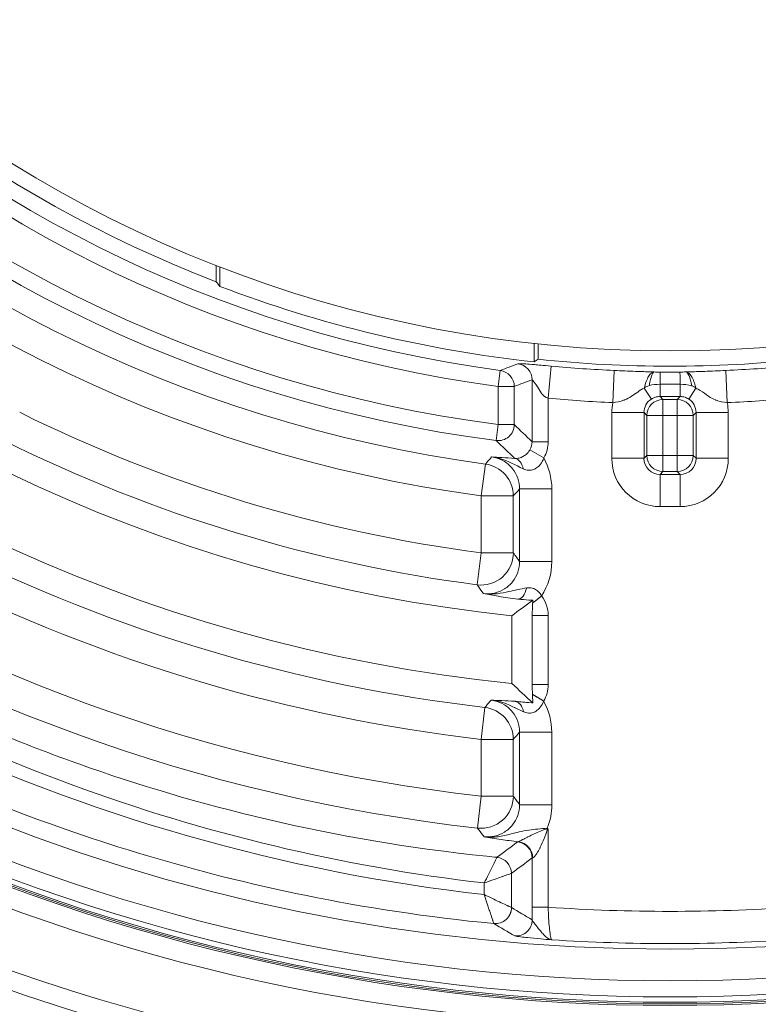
# Model space of a CAD drawing. Header units: inches. Extents: x -2.8 to 15.2, y -6.6 to 17.6.
# Tile 64 of 83: x 10.9 to 11.8, y 11.7 to 12.9. Entities that reach past the tile are written whole.
import ezdxf

# ---------------------------------------------------------------- set-up
doc = ezdxf.new("R2010")
doc.units = ezdxf.units.IN
doc.header["$MEASUREMENT"] = 0
doc.layers.add('Visible (ANSI)', color=7, linetype='Continuous', lineweight=18)
doc.layers.add('Visible Narrow (ANSI)', color=7, linetype='Continuous', lineweight=18)

msp = doc.modelspace()

# ---------------------------------------------------------------- linework, layer by layer
at = {"layer": 'Visible (ANSI)'}
for p, q in [((11.1265, 12.6186), (11.1265, 12.6387)), ((11.1313, 12.6129), (11.1313, 12.6368)), ((11.5154, 12.5207), (11.5154, 12.5431)), ((11.5202, 12.5238), (11.5202, 12.5426)), ((11.5166, 12.2428), (11.5166, 12.2428)), ((11.4881, 12.1276), (11.4881, 12.2103)), ((11.2511, 11.9019), (11.2511, 11.9019)), ((11.5288, 11.8187), (11.5288, 11.8187))]:
    msp.add_line(p, q, dxfattribs=at)
for radius in [3.5453, 3.3132, 3.311, 3.1369, 2.2559]:
    msp.add_circle((11.6816, 14.0587), radius, dxfattribs=at)
for radius, start, end in [(1.5433, 185.4895, 248.9187), (1.5246, 185.557, 354.443), (2.5217, 184.4956, 265.5044), (2.4429, 184.6408, 265.3592), (1.9407, 185.7231, 264.2769), (1.8585, 185.977, 264.023), (3.1122, 185.114, 266.2826), (3.0335, 207.7916, 266.186), (1.5469, 249.161, 263.8312), (1.5433, 263.9964, 276.0036), (2.3248, 243.8127, 296.1873), (2.3229, 243.8282, 296.1718), (2.3209, 243.8458, 296.1542), (2.3492, 243.61, 296.39), (2.4202, 243.0447, 296.9553)]:
    msp.add_arc((11.6816, 14.0587), radius, start, end, dxfattribs=at)
for centre, major_axis, ratio, start_param, end_param in [((15.0388, 14.0587), (4.477, 0), 0.661589, 3.649302, 3.651508), ((9.245, 14.0587), (3.2494, 0), 0.661589, 5.485982, 5.488054), ((7.0598, 14.0587), (5.5477, 0), 0.553122, 5.636717, 5.644414), ((17.4053, 14.0587), (6.8703, 0), 0.553122, 3.674627, 3.681959), ((11.4947, 11.9144), (-0.0013, 0.0196), 0.962015, 4.647434, 6.122322)]:
    msp.add_ellipse(centre, major_axis=major_axis, ratio=ratio, start_param=start_param, end_param=end_param, dxfattribs=at)
for points in [[(11.6693, 12.4933), (11.665, 12.4933), (11.6605, 12.493), (11.6563, 12.4918)], [(11.708, 12.4915), (11.7035, 12.4929), (11.6987, 12.4933), (11.6939, 12.4933)], [(11.5137, 12.2292), (11.5137, 12.2278), (11.5136, 12.2266), (11.5136, 12.2259)], [(11.4913, 12.0984), (11.4913, 12.0983), (11.4912, 12.0983), (11.4912, 12.0983)]]:
    msp.add_open_spline(points, degree=3, dxfattribs=at)
for points, knots in [([(11.4535, 12.2375), (11.4536, 12.2375), (11.4536, 12.2375), (11.4537, 12.2375), (11.4562, 12.2371), (11.4588, 12.2369), (11.4613, 12.2369), (11.4644, 12.2368), (11.4674, 12.237), (11.4703, 12.2373), (11.4752, 12.2378), (11.4799, 12.2388), (11.4846, 12.2399), (11.4917, 12.2415), (11.4987, 12.2432), (11.5064, 12.2444)], [0, 0, 0, 0, 0.004159, 0.004159, 0.004159, 0.145965, 0.145965, 0.145965, 0.313729, 0.313729, 0.313729, 0.587902, 0.587902, 0.587902, 1, 1, 1, 1]), ([(11.5064, 12.2444), (11.5065, 12.2445), (11.5066, 12.2445), (11.5068, 12.2445), (11.5075, 12.2446), (11.5081, 12.2446), (11.5087, 12.2446), (11.5106, 12.2447), (11.5124, 12.2444), (11.5142, 12.2438), (11.5148, 12.2436), (11.5154, 12.2434), (11.5159, 12.2431), (11.5177, 12.2423), (11.5194, 12.2411), (11.5208, 12.2397), (11.5212, 12.2393), (11.5216, 12.2389), (11.5219, 12.2385), (11.523, 12.2372), (11.524, 12.2358), (11.5246, 12.2344)], [0.0000143, 0.0000143, 0.0000143, 0.0000143, 0.0232265, 0.0232265, 0.0232265, 0.113551, 0.113551, 0.113551, 0.3700216, 0.3700216, 0.3700216, 0.4530654, 0.4530654, 0.4530654, 0.7156252, 0.7156252, 0.7156252, 0.7852593, 0.7852593, 0.7852593, 1, 1, 1, 1]), ([(11.4957, 12.2306), (11.4958, 12.2306), (11.4958, 12.2306), (11.501, 12.2301), (11.5039, 12.2299), (11.5105, 12.2294), (11.5121, 12.2293), (11.5137, 12.2292)], [-0.06188336, -0.06188336, -0.06188336, -0.06188336, -0.06141553, -0.06141553, -0.02050442, -0.02050442, -0.00982473, -0.00982473, -0.00982473, -0.00982473]), ([(11.5136, 12.2259), (11.5135, 12.2229), (11.5134, 12.2201), (11.5131, 12.2152), (11.513, 12.213), (11.5129, 12.2108), (11.5129, 12.2108), (11.5129, 12.2107)], [-0.05180722, -0.05180722, -0.05180722, -0.05180722, -0.02405928, -0.02405928, 0, 0, 0.00021207, 0.00021207, 0.00021207, 0.00021207]), ([(11.5129, 12.1261), (11.5129, 12.1261), (11.5129, 12.1261), (11.513, 12.1239), (11.5131, 12.1218), (11.5133, 12.1173), (11.5134, 12.1156), (11.5135, 12.1142)], [-0.012102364, -0.012102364, -0.012102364, -0.012102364, -0.012067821, -0.012067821, -0.00814713, -0.00814713, -0.004228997, -0.004228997, -0.004228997, -0.004228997]), ([(11.5135, 12.1142), (11.5136, 12.1111), (11.5137, 12.1072), (11.5138, 12.1053), (11.5138, 12.1045), (11.5139, 12.1037)], [-0.46382906, -0.46382906, -0.46382906, -0.46382906, -0.43988597, -0.43988597, -0.42466703, -0.42466703, -0.42466703, -0.42466703]), ([(11.5139, 12.1037), (11.5133, 12.1038), (11.5127, 12.1038), (11.5028, 12.1047), (11.5003, 12.105), (11.4924, 12.1057), (11.4923, 12.1057), (11.4923, 12.1057)], [-0.0641691, -0.0641691, -0.0641691, -0.0641691, -0.06050075, -0.06050075, 0, 0, 0.00053498, 0.00053498, 0.00053498, 0.00053498]), ([(11.5322, 11.9501), (11.5322, 11.95), (11.5323, 11.95), (11.5323, 11.9499), (11.5324, 11.9499), (11.5324, 11.9498), (11.5324, 11.9497), (11.5325, 11.9496), (11.5325, 11.9496), (11.5325, 11.9495), (11.5325, 11.9494), (11.5325, 11.9493), (11.5326, 11.9491)], [0.0009024, 0.0009024, 0.0009024, 0.0009024, 0.1856335, 0.1856335, 0.1856335, 0.4534572, 0.4534572, 0.4534572, 0.6209084, 0.6209084, 0.6209084, 1, 1, 1, 1]), ([(11.513, 11.8386), (11.5132, 11.8377), (11.5139, 11.8365), (11.5149, 11.8352), (11.516, 11.8337), (11.5175, 11.8319), (11.519, 11.8301), (11.5196, 11.8293), (11.5203, 11.8285), (11.5209, 11.8277), (11.5239, 11.8241), (11.5267, 11.8205), (11.5295, 11.8181), (11.532, 11.8159), (11.5345, 11.8145), (11.5369, 11.8142)], [0.0003748, 0.0003748, 0.0003748, 0.0003748, 0.1430023, 0.1430023, 0.1430023, 0.3127067, 0.3127067, 0.3127067, 0.3848208, 0.3848208, 0.3848208, 0.7107923, 0.7107923, 0.7107923, 1, 1, 1, 1])]:
    msp.add_open_spline(points, degree=3, knots=knots, dxfattribs=at)
at = {"layer": 'Visible Narrow (ANSI)'}
for p, q in [((11.4741, 12.5101), (11.4715, 12.4906)), ((11.5326, 12.4763), (11.5363, 12.5155)), ((11.6117, 12.4708), (11.6134, 12.5101)), ((11.7516, 12.4708), (11.7498, 12.5101)), ((11.5129, 12.423), (11.5129, 12.4988)), ((11.4715, 12.4906), (11.4911, 12.4906)), ((11.4715, 12.444), (11.4715, 12.4906)), ((11.4911, 12.4906), (11.4911, 12.444)), ((11.6588, 12.4752), (11.6501, 12.4886)), ((11.7045, 12.4752), (11.7132, 12.4886)), ((11.5326, 12.4763), (11.5326, 12.423)), ((11.6694, 12.4784), (11.6729, 12.4748)), ((11.6729, 12.4748), (11.6903, 12.4748)), ((11.6729, 12.4748), (11.6729, 12.4551)), ((11.6903, 12.4748), (11.6939, 12.4784)), ((11.6903, 12.4748), (11.6903, 12.4551)), ((11.6104, 12.4028), (11.6104, 12.4587)), ((11.6104, 12.4587), (11.6498, 12.4587)), ((11.6533, 12.4551), (11.6498, 12.4587)), ((11.6498, 12.4587), (11.6498, 12.4028)), ((11.6533, 12.4063), (11.6533, 12.4551)), ((11.6533, 12.4551), (11.6729, 12.4551)), ((11.6729, 12.4551), (11.6729, 12.4063)), ((11.6903, 12.4551), (11.6729, 12.4551)), ((11.6903, 12.4063), (11.6903, 12.4551)), ((11.6903, 12.4551), (11.71, 12.4551)), ((11.7135, 12.4587), (11.71, 12.4551)), ((11.71, 12.4551), (11.71, 12.4063)), ((11.7135, 12.4587), (11.7528, 12.4587)), ((11.7135, 12.4028), (11.7135, 12.4587)), ((11.7528, 12.4587), (11.7528, 12.4028)), ((11.4715, 12.444), (11.4689, 12.4245)), ((11.4715, 12.444), (11.4911, 12.444)), ((11.5326, 12.423), (11.5129, 12.423)), ((11.5272, 12.4034), (11.5103, 12.4132)), ((11.6104, 12.4028), (11.6498, 12.4028)), ((11.6498, 12.4028), (11.6533, 12.4063)), ((11.6533, 12.4063), (11.6729, 12.4063)), ((11.6729, 12.4063), (11.6729, 12.3866)), ((11.6729, 12.4063), (11.6903, 12.4063)), ((11.6903, 12.4063), (11.6903, 12.3866)), ((11.6903, 12.4063), (11.71, 12.4063)), ((11.71, 12.4063), (11.7135, 12.4028)), ((11.7528, 12.4028), (11.7135, 12.4028)), ((11.4507, 12.3568), (11.456, 12.3958)), ((11.6729, 12.3866), (11.6694, 12.3831)), ((11.6694, 12.3438), (11.6694, 12.3831)), ((11.6694, 12.3831), (11.6938, 12.3831)), ((11.6903, 12.3866), (11.6729, 12.3866)), ((11.6938, 12.3831), (11.6903, 12.3866)), ((11.6938, 12.3438), (11.6938, 12.3831)), ((11.4977, 12.3654), (11.537, 12.3654)), ((11.4977, 12.2766), (11.4977, 12.3654)), ((11.537, 12.3654), (11.537, 12.2766)), ((11.4507, 12.3568), (11.49, 12.3568)), ((11.4507, 12.2872), (11.4507, 12.3568)), ((11.49, 12.3568), (11.49, 12.2872)), ((11.6938, 12.3438), (11.6694, 12.3438)), ((11.4456, 12.2482), (11.4507, 12.2872)), ((11.4507, 12.2872), (11.49, 12.2872)), ((11.4977, 12.2766), (11.537, 12.2766)), ((11.5326, 12.2107), (11.5129, 12.2107)), ((11.5129, 12.1261), (11.5129, 12.2107)), ((11.5326, 12.2107), (11.5326, 12.1261)), ((11.5326, 12.1261), (11.5129, 12.1261)), ((11.4552, 12.0983), (11.4507, 12.0592)), ((11.4977, 12.068), (11.537, 12.068)), ((11.4977, 11.9793), (11.4977, 12.068)), ((11.537, 12.068), (11.537, 11.9793)), ((11.4507, 12.0592), (11.49, 12.0592)), ((11.4507, 11.9898), (11.4507, 12.0592)), ((11.49, 12.0592), (11.49, 11.9898)), ((11.4507, 11.9898), (11.4463, 11.9507)), ((11.4507, 11.9898), (11.49, 11.9898)), ((11.4977, 11.9793), (11.537, 11.9793)), ((11.5326, 11.9491), (11.5326, 11.8539)), ((11.4928, 11.9344), (11.4928, 11.9344)), ((11.5129, 11.8539), (11.5129, 11.9141)), ((11.1031, 11.8997), (11.1031, 11.8996)), ((11.4877, 11.8954), (11.4877, 11.8536)), ((11.4543, 11.8694), (11.4544, 11.8836)), ((11.5326, 11.8539), (11.5129, 11.8539))]:
    msp.add_line(p, q, dxfattribs=at)
for radius, start, end in [(1.648, 187.4151, 262.5849), (1.6283, 187.4151, 262.5849), (1.5821, 187.633, 262.367), (1.5624, 187.633, 262.367), (2.8178, 184.4766, 265.5234), (2.7981, 184.4766, 265.5234), (2.757, 184.5434, 265.4566), (2.7374, 184.5434, 265.4566), (2.5578, 184.9421, 265.0579), (1.6782, 187.7274, 262.2726), (2.5972, 185.1013, 264.8987), (1.7175, 187.7274, 262.2726), (3.2572, 189.063, 350.937), (3.2178, 190.1019, 349.8981), (3.2092, 190.4436, 349.5564), (3.1895, 190.4436, 349.5564), (2.0817, 209.257, 263.6309), (2.1211, 209.257, 263.6309), (2.9621, 206.5127, 265.676), (2.9935, 207.6522, 265.676), (1.55, 264.6188, 267.4778), (1.55, 272.5222, 275.3812), (1.5894, 264.6188, 267.4778), (1.5894, 272.5222, 275.3812), (1.7864, 243.5697, 262.5726), (1.8258, 243.5697, 262.5726), (1.9734, 243.3629, 263.4117), (2.0128, 243.3629, 263.4117), (2.2947, 244.0687, 295.9313), (2.3144, 243.9004, 296.0996), (2.2098, 266.1324, 273.8676), (2.2492, 266.3094, 273.6906)]:
    msp.add_arc((11.6816, 14.0587), radius, start, end, dxfattribs=at)
for centre, major_axis, ratio, start_param, end_param in [((10.8953, 13.6737), (-1.6322, -0.3425), 0.769061, 1.768498, 1.782429), ((11.4715, 12.4906), (0.0068, -0.0185), 0.998442, 1.216828, 2.65325), ((11.4933, 12.4988), (0.007, -0.0184), 0.998429, 1.205968, 2.655412), ((11.6693, 12.4689), (0.0003, 0.0394), 0.004172, 0.02618, 0.902257), ((11.6816, 13.6892), (1.3435, 0), 0.879022, 4.703415, 4.721363), ((11.694, 12.4689), (-0.0003, 0.0394), 0.004172, 5.380929, 6.257005), ((11.7014, 12.469), (-0.0007, 0.0394), 0.217849, 5.315483, 6.256215), ((10.7177, 14.0587), (-1.9685, 0), 0.866223, 1.974586, 1.986645), ((11.6816, 15.4187), (-3.0273, 0), 0.966358, 1.566734, 1.574859), ((11.6694, 12.5177), (0, -0.0394), 0.002114, 5.380937, 6.248279), ((11.6939, 12.5177), (0, -0.0394), 0.002114, 0.034907, 0.902249), ((11.6695, 12.4586), (-0.014, 0.014), 0.993946, 6.070755, 7.067974), ((11.6729, 12.4551), (-0.0139, -0.0139), 0.998783, 3.9276, 5.497178), ((11.6816, 12.2765), (-5.7832, 0), 0.034899, 4.710273, 4.714505), ((11.6903, 12.4551), (-0.0139, 0.0139), 0.998783, 3.9276, 5.497178), ((11.6937, 12.4586), (0.014, 0.014), 0.993946, 5.498396, 6.495615), ((11.6695, 12.4586), (-0.0418, 0.0418), 0.998783, 0.577511, 0.784789), ((11.6937, 12.4586), (0.0418, 0.0418), 0.998783, 5.498396, 5.705674), ((11.4715, 12.444), (-0.0137, -0.0141), 0.997344, 0.642167, 2.339779), ((16.6119, 14.0587), (5.8944, 0), 0.553122, 3.659713, 3.667123), ((15.7556, 13.8032), (-5.0653, 0.328), 0.576457, 0.600264, 0.608714), ((11.4941, 12.4229), (0.002, 0.0192), 0.97754, 4.287016, 4.823323), ((11.495, 12.4227), (-0.008, -0.0376), 0.975215, 1.249672, 1.786255), ((11.4897, 12.3831), (0.0015, 0.0196), 0.656749, 5.125275, 6.225311), ((11.4504, 12.3658), (-0.0866, 0.0031), 0.939232, 3.175228, 3.658865), ((11.6695, 12.4028), (-0.0418, -0.0418), 0.998783, 5.498396, 7.067974), ((11.6695, 12.4028), (-0.014, -0.014), 0.993946, 5.498396, 7.067974), ((11.6729, 12.4063), (-0.0139, 0.0139), 0.998783, 0.786007, 2.355586), ((11.6903, 12.4063), (0.0139, 0.0139), 0.998783, 3.9276, 5.497178), ((11.6937, 12.4028), (0.0418, -0.0418), 0.998783, 5.498396, 7.067974), ((11.6937, 12.4028), (0.014, -0.014), 0.993946, 5.498396, 7.067974), ((11.4507, 12.3568), (0.0294, -0.0261), 0.99862, 0.726864, 2.161468), ((11.4507, 12.2872), (-0.032, -0.023), 0.998215, 0.818831, 2.51752), ((11.443, 12.2793), (-0.0931, 0.0148), 0.900908, 2.761481, 3.284512), ((11.4977, 12.2502), (-0.0025, -0.0195), 0.488721, 0.050018, 1.330915), ((11.4993, 12.2127), (0.0112, -0.0344), 0.911251, 1.226655, 1.926852), ((11.4957, 12.1255), (-0.0087, -0.0371), 0.965881, 1.259113, 1.80839), ((11.4507, 12.0592), (0.0296, -0.0259), 0.998597, 0.719421, 2.173877), ((11.4904, 12.0861), (0.0012, 0.0196), 0.645228, 5.108898, 6.22606), ((11.4498, 12.0681), (-0.0872, 0.0013), 0.936355, 3.155048, 3.640805), ((11.4507, 11.9898), (-0.0318, -0.0232), 0.998251, 0.829862, 2.510115), ((11.4339, 11.9838), (-0.1021, 0.0172), 0.859518, 2.95499, 3.285614), ((7.7312, 13.4597), (-4.9609, -0.6713), 0.567421, 2.344419, 2.352073), ((11.5345, 11.9302), (-0.0395, 0.0034), 0.043546, 6.012835, 6.234628), ((11.4933, 11.9141), (0.0118, -0.0158), 0.997864, 0.929301, 2.410395), ((11.468, 11.8954), (0.0117, -0.0158), 0.997885, 0.935885, 2.406072), ((11.468, 11.8954), (0.0099, -0.017), 0.997232, 1.044692, 2.514645), ((6.2665, 14.0587), (-6.5236, 0), 0.553122, 2.498685, 2.505167), ((11.532, 11.9108), (-0.0191, 0.0033), 0.085887, 6.01799, 6.245633), ((11.4681, 11.8536), (-0.0164, -0.0108), 0.995503, 0.892828, 2.556182), ((11.4681, 11.8535), (-0.0101, -0.0169), 0.998139, 0.443745, 2.109538), ((13.2476, 14.0587), (3.0948, 0), 0.866223, 4.107504, 4.117411), ((11.5159, 11.8539), (0, 0.0578), 0.052336, 1.570806, 1.839015), ((12.8097, 13.5269), (-2.5438, 0.7531), 0.79331, 1.261465, 1.272811), ((11.4934, 11.8386), (-0.01, -0.017), 0.99816, 0.446367, 2.100242)]:
    msp.add_ellipse(centre, major_axis=major_axis, ratio=ratio, start_param=start_param, end_param=end_param, dxfattribs=at)
for points, knots in [([(11.4662, 11.834), (11.461, 11.8345), (11.4559, 11.835), (11.4508, 11.8355), (11.2887, 11.8523), (11.1485, 11.8846), (11.0304, 11.9205), (10.9086, 11.9576), (10.8101, 11.9986), (10.7328, 12.0348), (10.7317, 12.0353), (10.7303, 12.036), (10.7287, 12.0367), (10.7235, 12.0392), (10.7163, 12.0426), (10.7099, 12.0457), (10.6852, 12.0576), (10.6621, 12.0693), (10.6408, 12.0805), (10.6124, 12.0955), (10.5869, 12.1096), (10.5644, 12.1227), (10.5636, 12.1231), (10.5628, 12.1236), (10.562, 12.1241), (10.5398, 12.1369), (10.513, 12.153), (10.4873, 12.1692), (10.4606, 12.1861), (10.4332, 12.2043), (10.4051, 12.2238), (10.4045, 12.2243), (10.4038, 12.2247), (10.4032, 12.2251), (10.3902, 12.2342), (10.3812, 12.2407), (10.3701, 12.2487), (10.3585, 12.2571), (10.3465, 12.266), (10.334, 12.2755), (10.309, 12.2944), (10.2823, 12.3154), (10.2542, 12.3388), (10.2401, 12.3505), (10.2288, 12.3601), (10.2168, 12.3706), (10.2048, 12.381), (10.1929, 12.3915), (10.1812, 12.4022), (10.1583, 12.4229), (10.136, 12.4441), (10.114, 12.4657), (10.1133, 12.4664), (10.1126, 12.4671), (10.112, 12.4677), (10.1007, 12.4789), (10.0867, 12.493), (10.074, 12.5061), (10.0613, 12.5193), (10.049, 12.5324), (10.0372, 12.5453), (10.0134, 12.5711), (9.9913, 12.5964), (9.9706, 12.621), (9.9319, 12.6672), (9.8984, 12.7109), (9.8693, 12.7512), (9.8673, 12.7539), (9.8654, 12.7565), (9.8635, 12.7592), (9.8569, 12.7684), (9.8497, 12.7787), (9.8421, 12.7897), (9.8336, 12.8019), (9.8247, 12.8151), (9.8158, 12.8286), (9.8144, 12.8308), (9.8129, 12.8329), (9.8115, 12.8351), (9.8092, 12.8386), (9.8069, 12.8421), (9.8046, 12.8457), (9.8034, 12.8475), (9.803, 12.8482), (9.8027, 12.8487), (9.8023, 12.8492), (9.8022, 12.8494), (9.8018, 12.85), (9.8001, 12.8527), (9.7975, 12.8567), (9.7942, 12.8619), (9.7876, 12.8722), (9.7779, 12.8876), (9.7655, 12.9082), (9.7654, 12.9083), (9.7653, 12.9085), (9.7652, 12.9086), (9.7441, 12.9437), (9.7303, 12.9684), (9.7186, 12.9898), (9.7106, 13.0044), (9.7037, 13.0174), (9.6964, 13.0314), (9.6899, 13.044), (9.6831, 13.0574), (9.6752, 13.0734), (9.6742, 13.0754), (9.6732, 13.0776), (9.6721, 13.0797), (9.6409, 13.1439), (9.617, 13.1998), (9.5943, 13.2591), (9.5716, 13.3184), (9.5514, 13.3787), (9.5339, 13.4398), (9.5006, 13.555), (9.4766, 13.673), (9.4623, 13.7921), (9.4607, 13.8061), (9.4591, 13.82), (9.4577, 13.8339)], [0, 0, 0, 0, 0.003824, 0.003824, 0.003824, 0.125, 0.125, 0.125, 0.25, 0.25, 0.25, 0.251838, 0.251838, 0.251838, 0.257812, 0.257812, 0.257812, 0.28125, 0.28125, 0.28125, 0.3125, 0.3125, 0.3125, 0.313609, 0.313609, 0.313609, 0.34375, 0.34375, 0.34375, 0.375, 0.375, 0.375, 0.375724, 0.375724, 0.375724, 0.390625, 0.390625, 0.390625, 0.40625, 0.40625, 0.40625, 0.4375, 0.4375, 0.4375, 0.453125, 0.453125, 0.453125, 0.46875, 0.46875, 0.46875, 0.499057, 0.499057, 0.499057, 0.5, 0.5, 0.5, 0.515625, 0.515625, 0.515625, 0.53125, 0.53125, 0.53125, 0.5625, 0.5625, 0.5625, 0.621109, 0.621109, 0.621109, 0.625, 0.625, 0.625, 0.638582, 0.638582, 0.638582, 0.653836, 0.653836, 0.653836, 0.65625, 0.65625, 0.65625, 0.660156, 0.660156, 0.660156, 0.662109, 0.662109, 0.662109, 0.664062, 0.664062, 0.664062, 0.671875, 0.671875, 0.671875, 0.687386, 0.687386, 0.687386, 0.6875, 0.6875, 0.6875, 0.713775, 0.713775, 0.713775, 0.73165, 0.73165, 0.73165, 0.747898, 0.747898, 0.747898, 0.75, 0.75, 0.75, 0.8125, 0.8125, 0.8125, 0.875, 0.875, 0.875, 0.993039, 0.993039, 0.993039, 1.006835, 1.006835, 1.006835, 1.006835]), ([(9.5014, 13.7968), (9.5308, 13.552), (9.6019, 13.3121), (9.7106, 13.0907), (9.7157, 13.0804), (9.7208, 13.07), (9.726, 13.0597), (9.7278, 13.0562), (9.7303, 13.0512), (9.7312, 13.0494), (9.734, 13.0438), (9.7385, 13.0346), (9.7447, 13.0218), (9.7467, 13.0175), (9.7497, 13.0112), (9.7513, 13.0077), (9.758, 12.9936), (9.7645, 12.9796), (9.7711, 12.9656), (9.7776, 12.9515), (9.7842, 12.9375), (9.7909, 12.9235), (9.8017, 12.9007), (9.8134, 12.8779), (9.8258, 12.8556), (9.8285, 12.8506), (9.8313, 12.8457), (9.8342, 12.8408), (9.8406, 12.8295), (9.8473, 12.8185), (9.8542, 12.8077), (9.8556, 12.8054), (9.8571, 12.8032), (9.8585, 12.801), (9.8672, 12.7878), (9.8762, 12.7752), (9.8853, 12.7627), (9.9474, 12.6772), (10.0184, 12.5956), (10.0982, 12.518), (10.1096, 12.5069), (10.122, 12.4951), (10.133, 12.485), (10.2204, 12.4037), (10.3169, 12.3278), (10.4246, 12.2558), (10.4771, 12.2206), (10.5296, 12.1882), (10.5817, 12.1581), (10.6097, 12.1419), (10.6376, 12.1265), (10.6656, 12.1119), (10.6922, 12.098), (10.7174, 12.0853), (10.7453, 12.0721), (10.9688, 11.9659), (11.2094, 11.8969), (11.4543, 11.8694)], [0, 0, 0, 0, 0.25, 0.25, 0.25, 0.261719, 0.261719, 0.261719, 0.265625, 0.265625, 0.265625, 0.277344, 0.277344, 0.277344, 0.28125, 0.28125, 0.28125, 0.296875, 0.296875, 0.296875, 0.3125, 0.3125, 0.3125, 0.337882, 0.337882, 0.337882, 0.343543, 0.343543, 0.343543, 0.356441, 0.356441, 0.356441, 0.35913, 0.35913, 0.35913, 0.375, 0.375, 0.375, 0.484375, 0.484375, 0.484375, 0.5, 0.5, 0.5, 0.625, 0.625, 0.625, 0.68599, 0.68599, 0.68599, 0.71875, 0.71875, 0.71875, 0.75, 0.75, 0.75, 1, 1, 1, 1]), ([(9.8049, 13.0017), (9.8082, 12.9958), (9.8116, 12.99), (9.8145, 12.9848), (9.8175, 12.9797), (9.8199, 12.9755), (9.8222, 12.9716), (9.8236, 12.9693), (9.8249, 12.967), (9.8262, 12.9648), (9.829, 12.96), (9.8315, 12.9559), (9.8336, 12.9524), (9.8346, 12.9507), (9.8355, 12.9491), (9.8364, 12.9477), (9.8372, 12.9463), (9.8374, 12.946), (9.8384, 12.9443), (9.8401, 12.9415), (9.8422, 12.9381), (9.8441, 12.9349), (9.8475, 12.9294), (9.851, 12.9237), (9.8546, 12.9178), (9.8575, 12.9133), (9.8604, 12.9086), (9.8634, 12.9038), (9.8663, 12.8993), (9.8701, 12.8933), (9.8723, 12.8898), (9.8725, 12.8896), (9.8726, 12.8893), (9.8728, 12.8891), (9.8771, 12.8824), (9.8822, 12.8746), (9.8881, 12.8656), (9.8911, 12.8611), (9.8942, 12.8563), (9.8976, 12.8513), (9.901, 12.8463), (9.9039, 12.8419), (9.9084, 12.8354), (9.9173, 12.8223), (9.925, 12.8114), (9.9312, 12.8027), (9.9359, 12.7961), (9.9398, 12.7907), (9.9428, 12.7865), (9.9434, 12.7858), (9.9436, 12.7855), (9.9439, 12.785), (9.9441, 12.7848), (9.9444, 12.7844), (9.9447, 12.784), (9.945, 12.7836), (9.9453, 12.7832), (9.9456, 12.7827), (9.9595, 12.7637), (9.9728, 12.7463), (9.9833, 12.7327), (9.9837, 12.7322), (9.9841, 12.7317), (9.9845, 12.7312), (9.9898, 12.7243), (9.9959, 12.7167), (10.0026, 12.7083), (10.0089, 12.7005), (10.0169, 12.6906), (10.0235, 12.6827), (10.024, 12.6821), (10.0245, 12.6815), (10.0249, 12.681), (10.0385, 12.6646), (10.0524, 12.6484), (10.0667, 12.6323), (10.0802, 12.617), (10.0951, 12.6006), (10.1083, 12.5865), (10.109, 12.5857), (10.1097, 12.585), (10.1104, 12.5843), (10.1654, 12.5257), (10.2256, 12.4681), (10.2913, 12.4126), (10.353, 12.3606), (10.4195, 12.3104), (10.4909, 12.263), (10.4937, 12.2612), (10.4971, 12.2589), (10.5001, 12.2569), (10.5022, 12.2556), (10.504, 12.2544), (10.5052, 12.2536), (10.6014, 12.1909), (10.7269, 12.1196), (10.8868, 12.0562), (10.91, 12.047), (10.934, 12.038), (10.9586, 12.0292), (11.1009, 11.9786), (11.2678, 11.9359), (11.4578, 11.9162), (11.4619, 11.9158), (11.4659, 11.9154), (11.47, 11.915)], [0, 0, 0, 0, 0.006095, 0.006095, 0.006095, 0.012114, 0.012114, 0.012114, 0.015625, 0.015625, 0.015625, 0.023438, 0.023438, 0.023438, 0.027344, 0.027344, 0.027344, 0.031032, 0.031032, 0.031032, 0.036867, 0.036867, 0.036867, 0.046875, 0.046875, 0.046875, 0.054687, 0.054687, 0.054687, 0.062029, 0.062029, 0.062029, 0.0625, 0.0625, 0.0625, 0.078125, 0.078125, 0.078125, 0.085937, 0.085937, 0.085937, 0.09375, 0.09375, 0.09375, 0.109375, 0.109375, 0.109375, 0.121094, 0.121094, 0.121094, 0.123047, 0.123047, 0.123047, 0.124202, 0.124202, 0.124202, 0.125, 0.125, 0.125, 0.155124, 0.155124, 0.155124, 0.15625, 0.15625, 0.15625, 0.171875, 0.171875, 0.171875, 0.186401, 0.186401, 0.186401, 0.1875, 0.1875, 0.1875, 0.21875, 0.21875, 0.21875, 0.248432, 0.248432, 0.248432, 0.25, 0.25, 0.25, 0.375, 0.375, 0.375, 0.492187, 0.492187, 0.492187, 0.496811, 0.496811, 0.496811, 0.5, 0.5, 0.5, 0.75, 0.75, 0.75, 0.786263, 0.786263, 0.786263, 0.99556, 0.99556, 0.99556, 1, 1, 1, 1]), ([(11.4544, 11.8836), (11.2815, 11.9036), (11.1119, 11.9442), (10.9496, 12.0039), (10.7872, 12.0635), (10.6321, 12.1423), (10.4879, 12.2383), (10.3437, 12.3343), (10.2115, 12.4468), (10.0938, 12.573), (10.0663, 12.6025), (10.0395, 12.6329), (10.0135, 12.6639), (10.0118, 12.666), (10.011, 12.667), (10.0083, 12.6702), (9.9898, 12.6925), (9.9769, 12.708), (9.9696, 12.7166), (9.9691, 12.7172), (9.9689, 12.7175), (9.9685, 12.7179), (9.9682, 12.7183), (9.9677, 12.7188), (9.9669, 12.7199), (9.9598, 12.7281), (9.9528, 12.7363), (9.9458, 12.7446), (9.9387, 12.7528), (9.9329, 12.7596), (9.9246, 12.7692), (9.8958, 12.8029), (9.871, 12.8328), (9.8508, 12.8593), (9.8479, 12.8631), (9.8458, 12.8658), (9.8424, 12.8704), (9.8355, 12.8797), (9.829, 12.8888), (9.8228, 12.8977), (9.8165, 12.9067), (9.8097, 12.917), (9.8051, 12.9241), (9.8004, 12.9316), (9.7938, 12.9423), (9.7883, 12.9517), (9.7858, 12.956), (9.7833, 12.9602), (9.7804, 12.9652), (9.7774, 12.9705), (9.7741, 12.9764), (9.7707, 12.9824)], [0, 0, 0, 0, 0.250016, 0.250016, 0.250016, 0.5, 0.5, 0.5, 0.75, 0.75, 0.75, 0.808594, 0.808594, 0.808594, 0.8125, 0.8125, 0.8125, 0.839844, 0.839844, 0.839844, 0.841797, 0.841797, 0.841797, 0.84375, 0.84375, 0.84375, 0.859375, 0.859375, 0.859375, 0.875, 0.875, 0.875, 0.929687, 0.929687, 0.929687, 0.9375, 0.9375, 0.9375, 0.953125, 0.953125, 0.953125, 0.96875, 0.96875, 0.96875, 0.985078, 0.985078, 0.985078, 0.992353, 0.992353, 0.992353, 1, 1, 1, 1]), ([(11.5363, 12.5155), (11.5262, 12.5164), (11.5204, 12.5169), (11.5112, 12.5177), (11.508, 12.518), (11.5001, 12.5185), (11.4964, 12.5186), (11.4956, 12.5183)], [0, 0, 0, 0, 0.25, 0.25, 0.5, 0.5, 1, 1, 1, 1]), ([(11.6134, 12.5101), (11.6221, 12.5097), (11.6309, 12.5094), (11.6393, 12.5091), (11.6404, 12.509), (11.6416, 12.509), (11.6427, 12.509), (11.6457, 12.5089), (11.6487, 12.5088), (11.6516, 12.5087), (11.6531, 12.5086), (11.6546, 12.5086), (11.656, 12.5085), (11.6581, 12.5085), (11.6602, 12.5084), (11.6624, 12.5084)], [0, 0, 0, 0, 0.5102917, 0.5102917, 0.5102917, 0.5812583, 0.5812583, 0.5812583, 0.7678437, 0.7678437, 0.7678437, 0.8645815, 0.8645815, 0.8645815, 0.9999998, 0.9999998, 0.9999998, 0.9999998]), ([(11.6624, 12.5084), (11.6611, 12.5083), (11.6599, 12.5078), (11.6582, 12.5064), (11.6576, 12.5058), (11.6565, 12.5045), (11.6559, 12.5037), (11.6549, 12.502), (11.6543, 12.5011), (11.6534, 12.499), (11.6529, 12.4978), (11.6515, 12.4942), (11.6508, 12.4916), (11.6501, 12.4886)], [0.0000684, 0.0000684, 0.0000684, 0.0000684, 0.25, 0.25, 0.375, 0.375, 0.5, 0.5, 0.625, 0.625, 0.75, 0.75, 0.9999691, 0.9999691, 0.9999691, 0.9999691]), ([(11.6624, 12.5084), (11.6615, 12.5082), (11.6597, 12.5078), (11.6577, 12.4993), (11.6572, 12.4972), (11.6567, 12.4947), (11.6563, 12.4918)], [0.0001572, 0.0001572, 0.0001572, 0.0001572, 0.8063998, 0.8063998, 0.8063998, 1, 1, 1, 1]), ([(11.6624, 12.5084), (11.6632, 12.5083), (11.6641, 12.5083), (11.665, 12.5083), (11.6665, 12.5083), (11.668, 12.5083), (11.6696, 12.5083)], [0, 0, 0, 0, 0.363799, 0.363799, 0.363799, 1, 1, 1, 1]), ([(11.7009, 12.5084), (11.7031, 12.5084), (11.7051, 12.5085), (11.7072, 12.5085), (11.7087, 12.5086), (11.7102, 12.5086), (11.7117, 12.5087), (11.7146, 12.5088), (11.7175, 12.5089), (11.7205, 12.509), (11.7217, 12.509), (11.7228, 12.509), (11.724, 12.5091), (11.7323, 12.5094), (11.7411, 12.5097), (11.7498, 12.5101)], [0, 0, 0, 0, 0.135418, 0.135418, 0.135418, 0.232156, 0.232156, 0.232156, 0.418742, 0.418742, 0.418742, 0.489708, 0.489708, 0.489708, 1, 1, 1, 1]), ([(11.7009, 12.5084), (11.7015, 12.5083), (11.7021, 12.5082), (11.7027, 12.5079), (11.7033, 12.5077), (11.7039, 12.5073), (11.7045, 12.5069), (11.705, 12.5064), (11.7056, 12.5059), (11.7062, 12.5052), (11.7068, 12.5045), (11.7073, 12.5038), (11.7079, 12.5029), (11.7084, 12.502), (11.7089, 12.5011), (11.7094, 12.5), (11.7099, 12.499), (11.7104, 12.4979), (11.7108, 12.4966), (11.7113, 12.4955), (11.7117, 12.4942), (11.7121, 12.4928), (11.7123, 12.4922), (11.7125, 12.4915), (11.7126, 12.4908), (11.7128, 12.4903), (11.7129, 12.4897), (11.713, 12.4892), (11.7131, 12.489), (11.7131, 12.4888), (11.7132, 12.4886)], [0.0000984, 0.0000984, 0.0000984, 0.0000984, 0.1633743, 0.1633743, 0.1633743, 0.3096763, 0.3096763, 0.3096763, 0.4435364, 0.4435364, 0.4435364, 0.5678109, 0.5678109, 0.5678109, 0.6844089, 0.6844089, 0.6844089, 0.794681, 0.794681, 0.794681, 0.8996244, 0.8996244, 0.8996244, 0.9503426, 0.9503426, 0.9503426, 0.9876812, 0.9876812, 0.9876812, 0.9999757, 0.9999757, 0.9999757, 0.9999757]), ([(11.5129, 12.4988), (11.5133, 12.4991), (11.5172, 12.4941), (11.5219, 12.4862), (11.5235, 12.4835), (11.5271, 12.479), (11.5291, 12.4772), (11.5326, 12.4763)], [0, 0, 0, 0, 0.5, 0.5, 0.75, 0.75, 1, 1, 1, 1]), ([(11.6501, 12.4886), (11.6447, 12.486), (11.6393, 12.4818), (11.6345, 12.4786), (11.6318, 12.4768), (11.6291, 12.4753), (11.626, 12.4741), (11.6257, 12.4739), (11.6253, 12.4738), (11.6249, 12.4737), (11.6208, 12.4722), (11.6162, 12.4713), (11.6117, 12.4708)], [0.0000234, 0.0000234, 0.0000234, 0.0000234, 0.4209727, 0.4209727, 0.4209727, 0.6584356, 0.6584356, 0.6584356, 0.6868274, 0.6868274, 0.6868274, 1, 1, 1, 1]), ([(11.7516, 12.4708), (11.7469, 12.4713), (11.7422, 12.4722), (11.7379, 12.4738), (11.7377, 12.4739), (11.7375, 12.474), (11.7372, 12.4741), (11.7342, 12.4753), (11.7315, 12.4768), (11.7287, 12.4786), (11.7254, 12.4809), (11.722, 12.4837), (11.7185, 12.4858), (11.7168, 12.4868), (11.715, 12.4877), (11.7132, 12.4886)], [0, 0, 0, 0, 0.3243402, 0.3243402, 0.3243402, 0.3413938, 0.3413938, 0.3413938, 0.5742261, 0.5742261, 0.5742261, 0.8589018, 0.8589018, 0.8589018, 0.9999767, 0.9999767, 0.9999767, 0.9999767]), ([(11.6694, 12.4784), (11.6689, 12.4784), (11.6684, 12.4784), (11.6679, 12.4783), (11.6657, 12.4781), (11.6636, 12.4776), (11.6617, 12.4768), (11.6607, 12.4763), (11.6597, 12.4758), (11.6588, 12.4752)], [0, 0, 0, 0, 0.133407, 0.133407, 0.133407, 0.707473, 0.707473, 0.707473, 1, 1, 1, 1]), ([(11.7045, 12.4752), (11.7031, 12.4761), (11.7015, 12.4769), (11.6999, 12.4774), (11.698, 12.478), (11.6959, 12.4784), (11.6939, 12.4784)], [0, 0, 0, 0, 0.450869, 0.450869, 0.450869, 1, 1, 1, 1]), ([(11.492, 12.4026), (11.4933, 12.4026), (11.4946, 12.4027), (11.4961, 12.4029), (11.4976, 12.4032), (11.4992, 12.4037), (11.5009, 12.4045), (11.5012, 12.4047), (11.5014, 12.4048), (11.5017, 12.4049), (11.5029, 12.4056), (11.5042, 12.4064), (11.5055, 12.4075), (11.5072, 12.4089), (11.5088, 12.4108), (11.5101, 12.4129), (11.5102, 12.413), (11.5102, 12.4131), (11.5103, 12.4132)], [0, 0, 0, 0, 0.263118, 0.263118, 0.263118, 0.523298, 0.523298, 0.523298, 0.559062, 0.559062, 0.559062, 0.742687, 0.742687, 0.742687, 0.988255, 0.988255, 0.988255, 1, 1, 1, 1]), ([(11.456, 12.3958), (11.4565, 12.3963), (11.4569, 12.3968), (11.4574, 12.3974), (11.4594, 12.3997), (11.4615, 12.4021), (11.4635, 12.4044)], [0, 0, 0, 0, 0.186299, 0.186299, 0.186299, 1, 1, 1, 1]), ([(11.5021, 12.39), (11.4926, 12.3945), (11.4834, 12.3999), (11.4734, 12.4026), (11.4702, 12.4034), (11.4669, 12.4041), (11.4635, 12.4044)], [0, 0, 0, 0, 0.757307, 0.757307, 0.757307, 1, 1, 1, 1]), ([(11.4977, 12.3654), (11.4977, 12.3698), (11.497, 12.3743), (11.4955, 12.3785), (11.494, 12.3826), (11.4919, 12.3866), (11.4891, 12.39), (11.4864, 12.3935), (11.483, 12.3965), (11.4792, 12.3988), (11.4755, 12.4011), (11.4713, 12.4029), (11.467, 12.4038), (11.4659, 12.4041), (11.4647, 12.4043), (11.4635, 12.4044)], [0, 0, 0, 0, 0.234825, 0.234825, 0.234825, 0.469399, 0.469399, 0.469399, 0.703669, 0.703669, 0.703669, 0.937923, 0.937923, 0.937923, 1, 1, 1, 1]), ([(11.5272, 12.4033), (11.5272, 12.4032), (11.5272, 12.403), (11.5271, 12.4028), (11.5269, 12.4022), (11.5266, 12.4015), (11.5263, 12.4009), (11.5252, 12.3983), (11.5236, 12.3959), (11.5218, 12.3939), (11.5205, 12.3925), (11.5189, 12.3912), (11.5173, 12.3903), (11.5168, 12.39), (11.5163, 12.3897), (11.5158, 12.3895), (11.5142, 12.3887), (11.5124, 12.3883), (11.5107, 12.3882), (11.5101, 12.3881), (11.5095, 12.3881), (11.5089, 12.3882), (11.5065, 12.3883), (11.5042, 12.389), (11.5021, 12.39)], [0, 0, 0, 0, 0.0152354, 0.0152354, 0.0152354, 0.0756184, 0.0756184, 0.0756184, 0.3123439, 0.3123439, 0.3123439, 0.4822553, 0.4822553, 0.4822553, 0.5322543, 0.5322543, 0.5322543, 0.7019568, 0.7019568, 0.7019568, 0.7615328, 0.7615328, 0.7615328, 0.9999962, 0.9999962, 0.9999962, 0.9999962]), ([(11.4535, 12.2375), (11.4536, 12.2375), (11.4537, 12.2375), (11.4538, 12.2375), (11.4582, 12.237), (11.4627, 12.2372), (11.467, 12.2381), (11.4713, 12.2391), (11.4755, 12.2408), (11.4792, 12.2431), (11.483, 12.2455), (11.4864, 12.2485), (11.4891, 12.2519), (11.4919, 12.2554), (11.494, 12.2593), (11.4955, 12.2635), (11.497, 12.2677), (11.4977, 12.2722), (11.4977, 12.2766)], [0, 0, 0, 0, 0.00499, 0.00499, 0.00499, 0.203904, 0.203904, 0.203904, 0.402537, 0.402537, 0.402537, 0.601315, 0.601315, 0.601315, 0.800506, 0.800506, 0.800506, 1, 1, 1, 1]), ([(11.4535, 12.2375), (11.453, 12.2382), (11.4525, 12.2388), (11.452, 12.2395), (11.4499, 12.2424), (11.4478, 12.2453), (11.4456, 12.2482)], [0, 0, 0, 0, 0.186137, 0.186137, 0.186137, 1, 1, 1, 1]), ([(11.4957, 12.2306), (11.487, 12.2317), (11.4792, 12.2329), (11.4726, 12.234), (11.4722, 12.234), (11.4718, 12.2341), (11.4714, 12.2342), (11.4682, 12.2347), (11.4653, 12.2352), (11.4625, 12.2358), (11.4593, 12.2363), (11.4563, 12.2369), (11.4535, 12.2375)], [0, 0, 0, 0, 0.471088, 0.471088, 0.471088, 0.500315, 0.500315, 0.500315, 0.732043, 0.732043, 0.732043, 1, 1, 1, 1]), ([(11.4552, 12.0983), (11.4557, 12.0988), (11.4561, 12.0994), (11.4566, 12.0999), (11.4587, 12.1023), (11.4607, 12.1047), (11.4628, 12.1071)], [0, 0, 0, 0, 0.18629, 0.18629, 0.18629, 1, 1, 1, 1]), ([(11.5025, 12.093), (11.4933, 12.0971), (11.4843, 12.1022), (11.4748, 12.1049), (11.4709, 12.106), (11.4669, 12.1067), (11.4628, 12.1071)], [0, 0, 0, 0, 0.712124, 0.712124, 0.712124, 1, 1, 1, 1]), ([(11.4977, 12.068), (11.4977, 12.0724), (11.497, 12.0768), (11.4955, 12.081), (11.494, 12.0852), (11.4919, 12.0891), (11.4891, 12.0926), (11.4864, 12.096), (11.483, 12.099), (11.4792, 12.1014), (11.4755, 12.1037), (11.4713, 12.1054), (11.467, 12.1064), (11.4656, 12.1067), (11.4642, 12.1069), (11.4628, 12.1071)], [0, 0, 0, 0, 0.231734, 0.231734, 0.231734, 0.463214, 0.463214, 0.463214, 0.694382, 0.694382, 0.694382, 0.925526, 0.925526, 0.925526, 1, 1, 1, 1]), ([(11.527, 12.1061), (11.527, 12.106), (11.527, 12.1058), (11.527, 12.1057), (11.5267, 12.105), (11.5264, 12.1043), (11.5261, 12.1037), (11.525, 12.1012), (11.5234, 12.0988), (11.5216, 12.0968), (11.5201, 12.0953), (11.5184, 12.094), (11.5166, 12.093), (11.5163, 12.0929), (11.5159, 12.0927), (11.5156, 12.0925), (11.5136, 12.0917), (11.5115, 12.0913), (11.5094, 12.0913), (11.5092, 12.0913), (11.5089, 12.0913), (11.5086, 12.0914), (11.5065, 12.0915), (11.5044, 12.0921), (11.5025, 12.093)], [0, 0, 0, 0, 0.0155839, 0.0155839, 0.0155839, 0.0773424, 0.0773424, 0.0773424, 0.3195119, 0.3195119, 0.3195119, 0.5086293, 0.5086293, 0.5086293, 0.5452852, 0.5452852, 0.5452852, 0.7530401, 0.7530401, 0.7530401, 0.7830341, 0.7830341, 0.7830341, 0.9999955, 0.9999955, 0.9999955, 0.9999955]), ([(11.4542, 11.9402), (11.4584, 11.9397), (11.4628, 11.94), (11.467, 11.9409), (11.4713, 11.9418), (11.4755, 11.9436), (11.4792, 11.9459), (11.483, 11.9482), (11.4864, 11.9512), (11.4891, 11.9547), (11.4919, 11.9581), (11.494, 11.9621), (11.4955, 11.9663), (11.497, 11.9704), (11.4977, 11.9749), (11.4977, 11.9793)], [0, 0, 0, 0, 0.195483, 0.195483, 0.195483, 0.396235, 0.396235, 0.396235, 0.597121, 0.597121, 0.597121, 0.798412, 0.798412, 0.798412, 1, 1, 1, 1]), ([(11.4542, 11.9402), (11.4537, 11.9408), (11.4532, 11.9415), (11.4527, 11.9421), (11.4506, 11.945), (11.4485, 11.9478), (11.4463, 11.9507)], [0, 0, 0, 0, 0.186152, 0.186152, 0.186152, 1, 1, 1, 1]), ([(11.4542, 11.9402), (11.46, 11.9394), (11.4656, 11.9395), (11.4712, 11.9402), (11.4767, 11.9408), (11.4821, 11.9421), (11.4875, 11.9435), (11.4907, 11.9443), (11.494, 11.9452), (11.4972, 11.946), (11.501, 11.9468), (11.5049, 11.9476), (11.509, 11.9482), (11.5161, 11.9493), (11.5237, 11.95), (11.5315, 11.9505)], [0, 0, 0, 0, 0.2281248, 0.2281248, 0.2281248, 0.4485326, 0.4485326, 0.4485326, 0.5802647, 0.5802647, 0.5802647, 0.7339192, 0.7339192, 0.7339192, 0.9992971, 0.9992971, 0.9992971, 0.9992971]), ([(11.4964, 11.934), (11.4965, 11.934), (11.4967, 11.9342), (11.4971, 11.9344), (11.4973, 11.9345), (11.4976, 11.9346), (11.4978, 11.9348), (11.4984, 11.9351), (11.4992, 11.9355), (11.5001, 11.936), (11.5005, 11.9362), (11.5009, 11.9364), (11.5013, 11.9366), (11.5031, 11.9376), (11.5052, 11.9386), (11.5073, 11.9397), (11.5076, 11.9398), (11.5079, 11.94), (11.5082, 11.9401), (11.5131, 11.9425), (11.5181, 11.9448), (11.5231, 11.9468), (11.5244, 11.9474), (11.5257, 11.9479), (11.527, 11.9484), (11.5279, 11.9487), (11.5288, 11.9491), (11.5296, 11.9494), (11.53, 11.9495), (11.5304, 11.9497), (11.5308, 11.9498), (11.5309, 11.9498), (11.5311, 11.9499), (11.5313, 11.9499), (11.5316, 11.95), (11.5319, 11.9501), (11.5322, 11.9501)], [0, 0, 0, 0, 0.080228, 0.080228, 0.080228, 0.118962, 0.118962, 0.118962, 0.202147, 0.202147, 0.202147, 0.23692, 0.23692, 0.23692, 0.395158, 0.395158, 0.395158, 0.417734, 0.417734, 0.417734, 0.784082, 0.784082, 0.784082, 0.878203, 0.878203, 0.878203, 0.940233, 0.940233, 0.940233, 0.967886, 0.967886, 0.967886, 0.979038, 0.979038, 0.979038, 1, 1, 1, 1]), ([(11.5326, 11.9491), (11.5325, 11.9493), (11.5325, 11.9495), (11.5324, 11.9496), (11.5322, 11.9498), (11.5321, 11.9495), (11.532, 11.9493), (11.5317, 11.9489), (11.5316, 11.9485), (11.5314, 11.948), (11.5312, 11.9473), (11.5309, 11.9465), (11.5306, 11.9458), (11.5305, 11.9453), (11.5303, 11.9448), (11.5301, 11.9444), (11.5299, 11.9437), (11.5296, 11.9429), (11.5293, 11.9422), (11.5288, 11.9408), (11.5282, 11.9393), (11.5277, 11.9379), (11.5262, 11.9343), (11.5247, 11.9307), (11.523, 11.9273), (11.5228, 11.9269), (11.5226, 11.9266), (11.5225, 11.9263), (11.5213, 11.9239), (11.5199, 11.9216), (11.5186, 11.9197), (11.5171, 11.9173), (11.5154, 11.9153), (11.5142, 11.9146), (11.514, 11.9145), (11.5138, 11.9144), (11.5136, 11.9144)], [0, 0, 0, 0, 0.011323, 0.011323, 0.011323, 0.025658, 0.025658, 0.025658, 0.055581, 0.055581, 0.055581, 0.107394, 0.107394, 0.107394, 0.140086, 0.140086, 0.140086, 0.189028, 0.189028, 0.189028, 0.290259, 0.290259, 0.290259, 0.546361, 0.546361, 0.546361, 0.571683, 0.571683, 0.571683, 0.75099, 0.75099, 0.75099, 0.960898, 0.960898, 0.960898, 1, 1, 1, 1]), ([(11.5315, 11.9505), (11.5317, 11.9505), (11.5317, 11.9504), (11.5317, 11.9504), (11.5318, 11.9504), (11.532, 11.9503), (11.5321, 11.9502), (11.5322, 11.9501)], [-0.003844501, -0.003844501, -0.003844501, -0.003844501, -0.002716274, -0.002716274, -0.001447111, -0.001447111, -0.000337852, -0.000337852, -0.000337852, -0.000337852]), ([(11.4964, 11.934), (11.4924, 11.9344), (11.4885, 11.9349), (11.4849, 11.9354), (11.4815, 11.9358), (11.4783, 11.9362), (11.4754, 11.9367), (11.4713, 11.9373), (11.4676, 11.9378), (11.4641, 11.9384), (11.4606, 11.939), (11.4573, 11.9396), (11.4542, 11.9402)], [0.0000067, 0.0000067, 0.0000067, 0.0000067, 0.2167123, 0.2167123, 0.2167123, 0.4233199, 0.4233199, 0.4233199, 0.7074708, 0.7074708, 0.7074708, 1, 1, 1, 1]), ([(11.47, 11.915), (11.4697, 11.9145), (11.4674, 11.9097), (11.4644, 11.9037), (11.4615, 11.8977), (11.4579, 11.8906), (11.4544, 11.8836)], [0, 0, 0, 0, 0.502687, 0.502687, 0.502687, 1, 1, 1, 1]), ([(11.4877, 11.8954), (11.4875, 11.8953), (11.4872, 11.8952), (11.4868, 11.8951), (11.486, 11.8948), (11.4849, 11.8944), (11.4835, 11.8939), (11.4818, 11.8933), (11.4796, 11.8925), (11.4771, 11.8916), (11.4766, 11.8915), (11.4761, 11.8913), (11.4755, 11.8911), (11.4728, 11.8901), (11.4698, 11.889), (11.4666, 11.8879), (11.4627, 11.8865), (11.4586, 11.8851), (11.4544, 11.8836)], [0, 0, 0, 0, 0.11425, 0.11425, 0.11425, 0.28832, 0.28832, 0.28832, 0.491154, 0.491154, 0.491154, 0.534648, 0.534648, 0.534648, 0.744741, 0.744741, 0.744741, 1, 1, 1, 1]), ([(11.4877, 11.8536), (11.4877, 11.8536), (11.4877, 11.8536), (11.4877, 11.8536), (11.4876, 11.8537), (11.487, 11.8539), (11.4861, 11.8544), (11.4854, 11.8547), (11.4845, 11.8551), (11.4835, 11.8556), (11.4832, 11.8557), (11.4829, 11.8558), (11.4826, 11.856), (11.4806, 11.8569), (11.478, 11.8581), (11.4752, 11.8595), (11.4724, 11.8608), (11.4692, 11.8623), (11.466, 11.8638), (11.4628, 11.8653), (11.4594, 11.8669), (11.4561, 11.8685), (11.4559, 11.8686), (11.4556, 11.8687), (11.4554, 11.8688), (11.4552, 11.8689), (11.4551, 11.869), (11.455, 11.869), (11.4547, 11.8691), (11.4545, 11.8693), (11.4543, 11.8694)], [0, 0, 0, 0, 0.000163, 0.000163, 0.000163, 0.167397, 0.167397, 0.167397, 0.288812, 0.288812, 0.288812, 0.32257, 0.32257, 0.32257, 0.542325, 0.542325, 0.542325, 0.756602, 0.756602, 0.756602, 0.963275, 0.963275, 0.963275, 0.977633, 0.977633, 0.977633, 0.986363, 0.986363, 0.986363, 1, 1, 1, 1]), ([(11.4662, 11.834), (11.4661, 11.8343), (11.4657, 11.8354), (11.465, 11.8373), (11.4649, 11.8377), (11.4648, 11.8382), (11.4646, 11.8387), (11.4639, 11.8407), (11.4629, 11.8438), (11.4622, 11.8459), (11.462, 11.8464), (11.4618, 11.847), (11.4616, 11.8476), (11.4613, 11.8485), (11.4609, 11.8495), (11.4606, 11.8505), (11.46, 11.8524), (11.4597, 11.8531), (11.4585, 11.8569), (11.4559, 11.8644), (11.4546, 11.8686), (11.4543, 11.8694)], [0, 0, 0, 0, 0.25, 0.25, 0.25, 0.299074, 0.299074, 0.299074, 0.5, 0.5, 0.5, 0.551436, 0.551436, 0.551436, 0.625, 0.625, 0.625, 0.75, 0.75, 0.75, 1, 1, 1, 1]), ([(11.5326, 11.8539), (11.5327, 11.8494), (11.5329, 11.8449), (11.5332, 11.8407), (11.5334, 11.8366), (11.5337, 11.8326), (11.5341, 11.8291), (11.5344, 11.8256), (11.5348, 11.8226), (11.5351, 11.8202), (11.5355, 11.8178), (11.5359, 11.8161), (11.5362, 11.8151), (11.5365, 11.8146), (11.5367, 11.8142), (11.5369, 11.8142)], [0, 0, 0, 0, 0.219101, 0.219101, 0.219101, 0.438345, 0.438345, 0.438345, 0.657888, 0.657888, 0.657888, 0.877217, 0.877217, 0.877217, 1, 1, 1, 1]), ([(11.5369, 11.8142), (11.5324, 11.8145), (11.5279, 11.8149), (11.5236, 11.8153), (11.5178, 11.8158), (11.5121, 11.8163), (11.5072, 11.8168), (11.5058, 11.817), (11.5046, 11.8171), (11.5034, 11.8173), (11.5001, 11.8176), (11.4973, 11.818), (11.4953, 11.8183), (11.4933, 11.8185), (11.492, 11.8188), (11.4917, 11.819)], [0, 0, 0, 0, 0.2133993, 0.2133993, 0.2133993, 0.500403, 0.500403, 0.500403, 0.5777895, 0.5777895, 0.5777895, 0.7882606, 0.7882606, 0.7882606, 1, 1, 1, 1])]:
    msp.add_open_spline(points, degree=3, knots=knots, dxfattribs=at)
for points in [[(11.6937, 12.5083), (11.6961, 12.5083), (11.6985, 12.5083), (11.7009, 12.5084)], [(11.6563, 12.4918), (11.6534, 12.4909), (11.6515, 12.4902), (11.6501, 12.4886)], [(11.7132, 12.4886), (11.712, 12.4899), (11.7104, 12.4907), (11.708, 12.4915)], [(11.4635, 12.4044), (11.4714, 12.404), (11.4801, 12.4035), (11.492, 12.4026)], [(11.4977, 12.3654), (11.4951, 12.3625), (11.4926, 12.3596), (11.49, 12.3568)], [(11.49, 12.2872), (11.4926, 12.2837), (11.4951, 12.2801), (11.4977, 12.2766)], [(11.4628, 12.1071), (11.4709, 12.1068), (11.4799, 12.1064), (11.4923, 12.1057)], [(11.4977, 12.068), (11.4951, 12.065), (11.4926, 12.0621), (11.49, 12.0592)], [(11.49, 11.9898), (11.4926, 11.9863), (11.4951, 11.9828), (11.4977, 11.9793)], [(11.4838, 11.9426), (11.4837, 11.9426), (11.4837, 11.9427), (11.4836, 11.9427)], [(11.4739, 11.9405), (11.4739, 11.9406), (11.4738, 11.9406), (11.4738, 11.9407)], [(11.4662, 11.834), (11.4662, 11.834), (11.4662, 11.834), (11.4662, 11.834)]]:
    msp.add_open_spline(points, degree=3, dxfattribs=at)
for points, weights in [([(11.5246, 12.2344), (11.5182, 12.2294), (11.5136, 12.2259)], [0.998474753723, 0.859253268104, 0.865083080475]), ([(11.527, 12.1061), (11.5185, 12.1112), (11.5135, 12.1142)], [0.998445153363, 0.83389920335, 0.873301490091])]:
    msp.add_rational_spline(points, weights, degree=2, dxfattribs=at)

doc.saveas('drawing.dxf')
